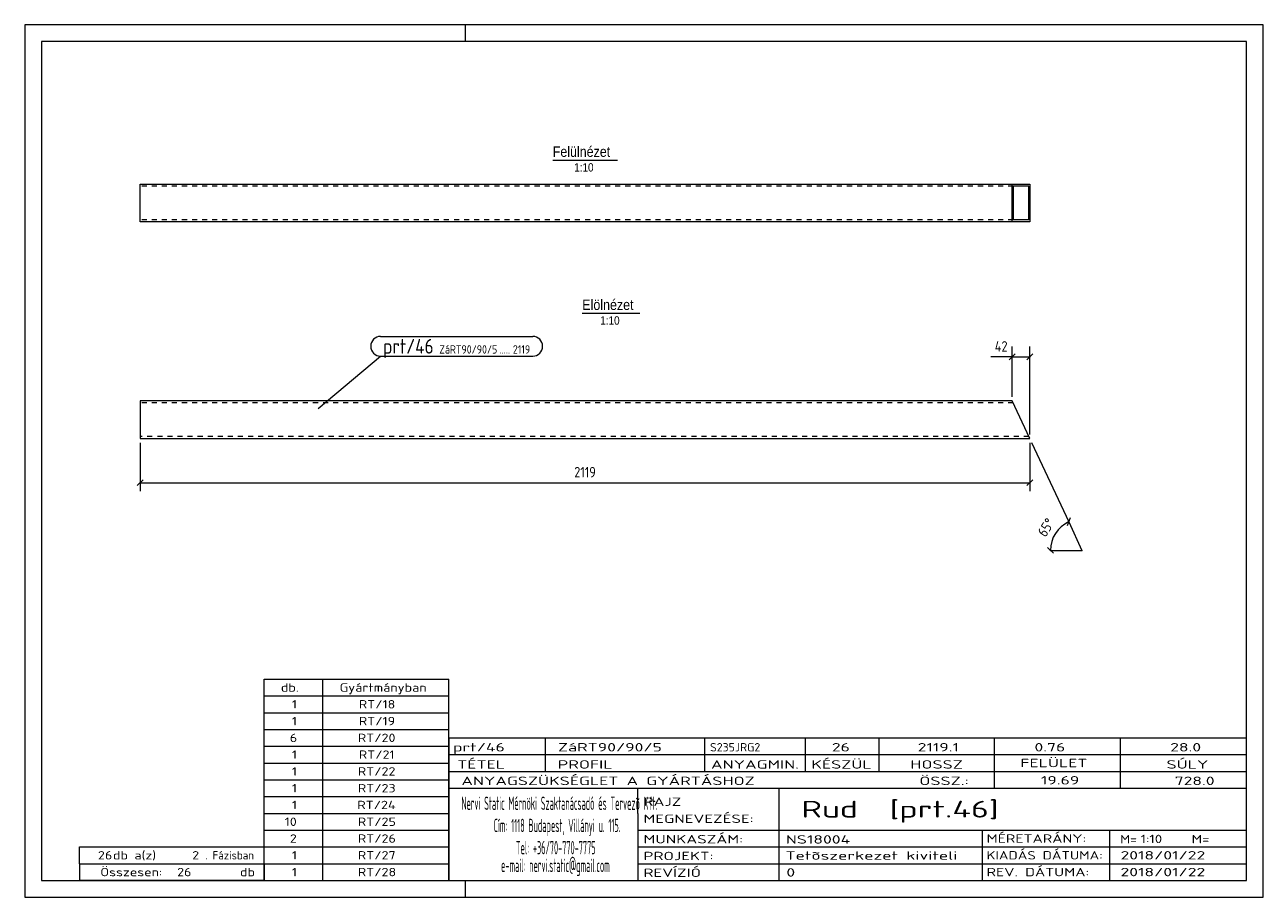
# Model space of a CAD drawing. Header units: millimetres. Extents: x 1 to 296, y 1 to 209.
import ezdxf

# ---------------------------------------------------------------- set-up
doc = ezdxf.new("R2010")
doc.units = ezdxf.units.MM
doc.header["$LTSCALE"] = 0.6
doc.linetypes.add('XKITLINE00', pattern=[0])
doc.linetypes.add('XKITLINE02', pattern=[4, 2, -2])
for name, color, linetype, lineweight in [('DrawingSheet', 5, 'Continuous', 0), ('OtherObjectType', 1, 'Continuous', 0), ('Part', 2, 'Continuous', 0), ('PartMark', 3, 'Continuous', 0), ('Z-DIMENSIONS', 1, 'Continuous', 0)]:
    doc.layers.add(name, color=color, linetype=linetype, lineweight=lineweight)
doc.styles.add('ARIAL', font='ARIAL.TTF')
doc.styles.add('ISOCPEUR', font='ISOCPEUR.TTF')

msp = doc.modelspace()

# ---------------------------------------------------------------- linework, layer by layer
at = {"layer": 'DrawingSheet', "color": 2, "linetype": 'XKITLINE00', "lineweight": 0}
for p, q in [((296, 209), (1, 209)), ((1, 209), (1, 1)), ((106, 205), (106, 209)), ((296, 1), (296, 209)), ((106, 1), (106, 5)), ((1, 1), (296, 1))]:
    msp.add_line(p, q, dxfattribs=at)
at = {"layer": 'DrawingSheet', "color": 3, "linetype": 'XKITLINE00', "lineweight": 0}
for p, q in [((292, 205), (5, 205)), ((5, 205), (5, 5)), ((292, 5), (292, 205)), ((5, 5), (292, 5))]:
    msp.add_line(p, q, dxfattribs=at)
at = {"layer": 'OtherObjectType', "color": 6, "linetype": 'XKITLINE00', "lineweight": 0}
for p, q in [((126.76, 176.75), (142.15, 176.75)), ((133.8, 140.25), (147.52, 140.25))]:
    msp.add_line(p, q, dxfattribs=at)
at = {"layer": 'OtherObjectType', "color": 7, "linetype": 'XKITLINE00', "lineweight": 0}
for p, q in [((58, 53), (102, 53)), ((58, 49), (58, 53)), ((72, 49), (72, 53)), ((102, 49), (102, 53)), ((58, 49), (102, 49)), ((58, 45), (58, 49)), ((72, 45), (72, 49)), ((102, 45), (102, 49)), ((58, 45), (102, 45)), ((58, 41), (58, 45)), ((72, 41), (72, 45)), ((102, 41), (102, 45)), ((58, 41), (102, 41)), ((58, 37), (58, 41)), ((72, 37), (72, 41)), ((102, 37), (102, 41)), ((102, 39), (292, 39)), ((102, 39), (102, 35)), ((102, 39), (292, 39)), ((125, 35), (125, 39)), ((163, 35), (163, 39)), ((187, 35), (187, 39)), ((204.5, 35), (204.5, 39)), ((232, 35), (232, 39)), ((262, 35), (262, 39)), ((292, 35), (292, 39)), ((58, 37), (102, 37)), ((58, 33), (58, 37)), ((72, 33), (72, 37)), ((102, 33), (102, 37)), ((58, 33), (102, 33)), ((58, 29), (58, 33)), ((72, 29), (72, 33)), ((102, 35), (292, 35)), ((102, 35), (102, 5)), ((102, 35), (292, 35)), ((102, 29), (102, 33)), ((125, 31), (125, 35)), ((163, 31), (163, 35)), ((187, 31), (187, 35)), ((204.5, 31), (204.5, 35)), ((232, 31), (232, 35)), ((262, 31), (262, 35)), ((292, 31), (292, 35)), ((102, 31), (292, 31)), ((232, 27), (232, 31)), ((262, 27), (262, 31)), ((292, 27), (292, 31)), ((58, 29), (102, 29)), ((58, 25), (58, 29)), ((72, 25), (72, 29)), ((102, 25), (102, 29)), ((102, 27), (292, 27)), ((147, 21), (147, 27)), ((180.7, 17), (180.7, 27)), ((292, 21), (292, 27)), ((58, 25), (102, 25)), ((58, 21), (58, 25)), ((72, 21), (72, 25)), ((102, 21), (102, 25)), ((58, 21), (102, 21)), ((58, 17), (58, 21)), ((72, 17), (72, 21)), ((102, 17), (102, 21)), ((147, 21), (147, 5)), ((292, 17), (292, 21)), ((58, 17), (102, 17)), ((58, 13), (58, 17)), ((72, 13), (72, 17)), ((102, 13), (102, 17)), ((147, 17), (292, 17)), ((180.7, 5), (180.7, 17)), ((229.16, 13), (229.16, 17)), ((259.5, 5), (259.5, 17)), ((292, 13), (292, 17)), ((14, 9), (14, 13)), ((14, 13), (58, 13)), ((14, 13), (58, 13)), ((58, 9), (58, 13)), ((58, 13), (102, 13)), ((58, 9), (58, 13)), ((72, 9), (72, 13)), ((102, 9), (102, 13)), ((147, 13), (292, 13)), ((229.16, 5), (229.16, 13)), ((292, 9), (292, 13)), ((14, 9), (58, 9)), ((14, 9), (14, 5)), ((14, 9), (58, 9)), ((58, 9), (58, 5)), ((58, 9), (102, 9)), ((58, 5), (58, 9)), ((72, 5), (72, 9)), ((102, 5), (102, 9)), ((147, 9), (292, 9)), ((292, 5), (292, 9)), ((58, 5), (14, 5)), ((58, 5), (102, 5)), ((102, 5), (292, 5)), ((139.5, 5), (292, 5))]:
    msp.add_line(p, q, dxfattribs=at)
at = {"layer": 'Part', "color": 2, "linetype": 'XKITLINE00', "lineweight": 0}
for p, q in [((28.5, 171), (240.41, 171)), ((28.5, 162), (28.5, 171)), ((236.21, 162), (236.21, 171)), ((240.18, 170.5), (236.45, 170.5)), ((236.45, 170.5), (236.45, 162.5)), ((240.18, 162.5), (240.18, 170.5)), ((240.41, 171), (240.41, 162)), ((240.18, 162.5), (236.45, 162.5)), ((236.21, 162), (28.5, 162)), ((240.41, 162), (236.21, 162)), ((28.5, 119.33), (28.5, 110.33)), ((236.21, 119.33), (28.5, 119.33)), ((240.41, 110.33), (236.21, 119.33)), ((28.5, 110.33), (240.41, 110.33))]:
    msp.add_line(p, q, dxfattribs=at)
at = {"layer": 'Part', "color": 7, "linetype": 'XKITLINE02', "lineweight": 0}
for p, q in [((236.45, 170.5), (28.5, 170.5)), ((236.45, 162.5), (28.5, 162.5)), ((236.45, 118.83), (28.5, 118.83)), ((240.18, 110.83), (28.5, 110.83))]:
    msp.add_line(p, q, dxfattribs=at)
at = {"layer": 'PartMark', "color": 7, "linetype": 'XKITLINE00', "lineweight": 0}
for p, q in [((85.76, 134.7), (122, 134.7)), ((70.91, 117.5), (85.76, 130)), ((85.76, 130), (122, 130))]:
    msp.add_line(p, q, dxfattribs=at)
for centre, start, end in [((85.76, 132.35), 90, 270), ((122, 132.35), 270, 90)]:
    msp.add_arc(centre, 2.35, start, end, dxfattribs=at)
at = {"layer": 'Z-DIMENSIONS', "color": 7, "linetype": 'XKITLINE00', "lineweight": 0}
for p, q in [((236.21, 129.83), (231.12, 129.83)), ((236.21, 129.83), (231.12, 129.83)), ((236.92, 130.54), (235.51, 129.12)), ((236.21, 120.33), (236.21, 132.33)), ((236.21, 129.83), (240.41, 129.83)), ((241.12, 130.54), (239.7, 129.12)), ((240.41, 111.33), (240.41, 132.33)), ((28.5, 109.33), (28.5, 97.83)), ((240.41, 109.33), (240.41, 97.83)), ((240.83, 109.42), (249.66, 90.5)), ((29.21, 100.54), (27.79, 99.12)), ((241.12, 100.54), (239.7, 99.12)), ((28.5, 99.83), (240.41, 99.83)), ((250, 91.44), (249.31, 89.56)), ((249.66, 90.5), (252.82, 83.7)), ((244.62, 84.41), (246.03, 83)), ((245.32, 83.7), (252.82, 83.7))]:
    msp.add_line(p, q, dxfattribs=at)
msp.add_arc((252.82, 83.7), 7.5, 114.9959, 180, dxfattribs=at)
at = {"layer": 'Z-DIMENSIONS', "color": 3}
for p in [(236.21, 129.83), (240.41, 129.83), (28.5, 99.83), (240.41, 99.83)]:
    msp.add_point(p, dxfattribs=at)
at = {"layer": 'Z-DIMENSIONS', "color": 7}
for p in [(249.66, 90.5), (245.32, 83.7), (252.82, 83.7)]:
    msp.add_point(p, dxfattribs=at)

# ---------------------------------------------------------------- texts
at = {"layer": 'OtherObjectType', "color": 6, "style": 'ARIAL', "width": 0.85}
for s, height, p in [('Felülnézet', 2.5, (126.76, 177.5)), ('1:10', 2, (131.86, 174)), ('Elölnézet', 2.5, (133.8, 141)), ('1:10', 2, (138.07, 137.5))]:
    msp.add_text(s, height=height, dxfattribs=at).set_placement(p)
at = {"layer": 'OtherObjectType', "color": 7, "style": 'ISOCPEUR'}
for s, height, width, p in [('db.', 2, 1.211571, (62, 50)), ('Gyártmányban', 2, 1.211571, (76, 50)), ('1', 2, 1.211571, (64.63, 46)), ('RT/18', 2, 1.211571, (80.57, 46)), ('1', 2, 1.211571, (64.63, 42)), ('RT/19', 2, 1.211571, (80.57, 42)), ('6', 2, 1.211571, (64.14, 38)), ('RT/20', 2, 1.211571, (80.33, 38)), ('1', 2, 1.211571, (64.63, 34)), ('RT/21', 2, 1.211571, (80.57, 34)), ('prt/46', 2, 1.525501, (103, 35.76)), ('ZáRT90/90/5', 2, 1.525501, (128, 35.76)), ('S235JRG2', 2, 1.02, (164.22, 35.76)), ('26', 2, 1.525501, (193.24, 35.76)), ('2119.1', 2, 1.525501, (213.7, 35.76)), ('0.76', 2, 1.525501, (241.51, 35.76)), ('28.0', 2, 1.525501, (273.83, 35.76)), ('TÉTEL', 2, 1.525501, (104, 31.66)), ('PROFIL', 2, 1.525501, (127.96, 31.66)), ('ANYAGMIN.', 2, 1.525501, (164.47, 31.66)), ('KÉSZÜL', 2, 1.525501, (188.37, 31.66)), ('HOSSZ', 2, 1.525501, (211.96, 31.66)), ('FELÜLET', 2, 1.525501, (238.13, 32)), ('SÚLY', 2, 1.525501, (272.96, 31.66)), ('1', 2, 1.211571, (64.63, 30)), ('RT/22', 2, 1.211571, (80.33, 30)), ('ANYAGSZÜKSÉGLET A GYÁRTÁSHOZ', 2, 1.525501, (105, 27.75)), ('ÖSSZ.:', 2, 1.525501, (214.1, 27.75)), ('19.69', 2, 1.525501, (243.05, 27.88)), ('728.0', 2, 1.525501, (274.9, 27.75)), ('1', 2, 1.211571, (64.63, 26)), ('RT/23', 2, 1.211571, (80.33, 26)), ('1', 2, 1.211571, (64.63, 22)), ('RT/24', 2, 1.211571, (80.2, 22)), ('Nervi Static Mérnöki\xa0Szaktanácsadó\xa0és\xa0Tervezõ Kft.', 3.1765, 0.403093, (105, 21.82)), ('RAJZ', 2, 1.445, (148.38, 22.78)), ('Rud  [prt.46]', 4, 1.474651, (186, 20)), ('MEGNEVEZÉSE:', 2, 1.445, (148.38, 18.72)), ('10', 2, 1.211571, (62.92, 18)), ('RT/25', 2, 1.211571, (80.33, 18)), ('Cím:\xa01118 Budapest, Villányi u. 115.', 3.1765, 0.403093, (112.69, 16.53)), ('2', 2, 1.211571, (64.14, 14)), ('RT/26', 2, 1.211571, (80.33, 14)), ('MUNKASZÁM:', 2, 1.445, (148.38, 13.84)), ('NS18004', 2, 1.525501, (182.28, 13.78)), ('MÉRETARÁNY:', 2, 1.36, (230.1, 14)), ('M=', 2, 1.211571, (261.91, 13.84)), ('1:10', 2, 1.275, (266.79, 13.9)), ('M=', 2, 1.275, (278.95, 13.87)), ('26', 2, 1.211571, (18.43, 10)), ('db a(z)', 2, 1.211571, (22, 10)), ('2', 2, 1.211571, (40.86, 10)), ('. Fázisban', 2, 0.935, (44, 10)), ('1', 2, 1.211571, (64.63, 10)), ('RT/27', 2, 1.211571, (80.33, 10)), ('Tel:\xa0+36/70-770-7775', 3.1765, 0.403093, (117.97, 11.24)), ('PROJEKT:', 2, 1.445, (148.38, 9.84)), ('Tetõszerkezet kiviteli ', 2, 1.525501, (182.2, 9.94)), ('KIADÁS DÁTUMA:', 2, 1.275, (230.1, 10)), ('2018/01/22', 2, 1.525501, (262, 10)), ('e-mail:\xa0nervi.static@gmail.com', 3.1765, 0.403093, (114.45, 7)), ('Összesen:            db', 2, 1.211571, (19, 6)), ('26', 2, 1.211571, (37.29, 6)), ('1', 2, 1.211571, (64.63, 6)), ('RT/28', 2, 1.211571, (80.33, 6)), ('REVÍZIÓ', 2, 1.445, (148.38, 5.84)), ('0', 2, 1.525501, (182.41, 5.92)), ('REV. DÁTUMA:', 2, 1.36, (230.1, 6)), ('2018/01/22', 2, 1.525501, (262, 6))]:
    msp.add_text(s, height=height, dxfattribs=dict(at, width=width)).set_placement(p)
at = {"layer": 'PartMark', "color": 3, "style": 'ISOCPEUR', "width": 0.85}
msp.add_text('prt/46', height=3.5, dxfattribs=at).set_placement((86.36, 130.6))
at = {"layer": 'PartMark', "color": 4, "style": 'ISOCPEUR', "width": 0.85}
for s, p in [('ZáRT90/90/5', (99.74, 130.6)), ('.....', (114.09, 130.6)), ('2119', (117.27, 130.6))]:
    msp.add_text(s, height=2, dxfattribs=at).set_placement(p)
at = {"layer": 'Z-DIMENSIONS', "color": 3, "style": 'ISOCPEUR', "width": 0.85}
for s, p in [('42', (232.05, 131.08)), ('2119', (131.88, 101.08))]:
    msp.add_text(s, height=2.5, dxfattribs=at).set_placement(p)
msp.add_text('65°', height=2.5, rotation=57.4963, dxfattribs=at).set_placement((244.16, 86.68))

doc.saveas('drawing.dxf')
